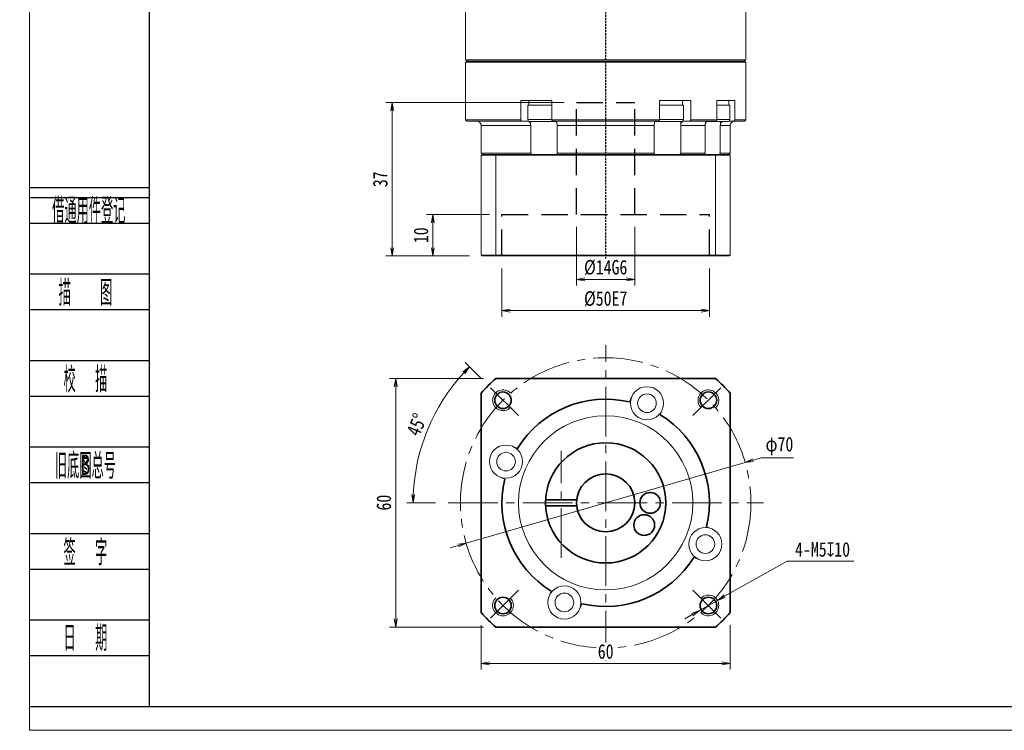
# Model space of a CAD drawing. Header units: millimetres. Extents: x -14 to 473, y -15 to 327.
# Tile 1 of 6: x -14 to 223, y -15 to 156. Entities that reach past the tile are written whole.
import ezdxf
from ezdxf.enums import TextEntityAlignment as Align

# ---------------------------------------------------------------- set-up
doc = ezdxf.new("R2010")
doc.units = ezdxf.units.MM
for name, pattern in [('DASHED', [0.75, 0.5, -0.25]), ('DASHED2', [9.525, 6.35, -3.175]), ('点画线', [18, 12, -2, 2, -2])]:
    doc.linetypes.add(name, pattern=pattern)
for name, color, linetype in [('2细线层', 4, 'Continuous'), ('4虚线层', 6, 'DASHED2'), ('6文字层', 3, 'Continuous')]:
    doc.layers.add(name, color=color, linetype=linetype)
for name, color, linetype, lineweight in [('EB0_1', 7, 'Continuous', 35), ('中心线层', 1, '点画线', 18), ('图框_外框线', 7, 'Continuous', 18), ('尺寸线层', 3, 'Continuous', 18), ('粗实线层', 7, 'Continuous', 35), ('细实线层', 7, 'Continuous', 18)]:
    doc.layers.add(name, color=color, linetype=linetype, lineweight=lineweight)
doc.styles.add('PC_TEXTSTYLE', font='ISOCP.SHX', dxfattribs={"width": 0.707, "bigfont": 'GBCBIG.SHX'})
doc.styles.get("Standard").update_dxf_attribs({"font": 'SimSun.ttf'})
doc.styles.add('宋体', font='SimSun.ttf', dxfattribs={"width": 0.8})
doc.dimstyles.new('A水平标注$0', dxfattribs={"dimtxt": 3.5, "dimasz": 2, "dimexe": 1.5, "dimexo": 3, "dimgap": 1.1, "dimtad": 1, "dimtoh": 1, "dimdec": 4, "dimdsep": 46, "dimtxsty": '宋体', "dimblk": 'OPEN', "dimcen": 3, "dimclrd": 3, "dimclre": 3, "dimclrt": 6, "dimadec": 0, "dimazin": 0, "dimtm": 1e-09, "dimtfac": 1, "dimtdec": 4, "dimtix": 1, "dimtmove": 0, "dimatfit": 3, "dimldrblk": 'OPEN', "dimfxl": 0, "dimlwd": 13, "dimlwe": 13, "dimarcsym": 0})
doc.dimstyles.new('D直径标注φ25', dxfattribs={"dimtxt": 3.5, "dimasz": 2, "dimexe": 1, "dimexo": 3, "dimtad": 1, "dimtoh": 1, "dimdec": 1, "dimdsep": 46, "dimtxsty": '宋体', "dimblk": 'OPEN', "dimcen": 3, "dimclrd": 3, "dimclre": 3, "dimclrt": 130, "dimadec": 0, "dimazin": 0, "dimtm": 1e-09, "dimtfac": 1, "dimtdec": 1, "dimtmove": 0, "dimatfit": 0, "dimldrblk": 'OPEN', "dimfxl": 0, "dimlwd": 13, "dimlwe": 13, "dimarcsym": 0})
doc.dimstyles.new('螺孔(M8-7H)', dxfattribs={"dimtxt": 3.5, "dimasz": 2, "dimexe": 1.25, "dimexo": 3, "dimtad": 1, "dimtoh": 1, "dimdec": 4, "dimdsep": 46, "dimtxsty": '宋体', "dimblk": 'OPEN', "dimcen": 3, "dimclrd": 3, "dimclre": 3, "dimclrt": 2, "dimadec": 0, "dimazin": 0, "dimtm": 1e-09, "dimtfac": 1, "dimtdec": 4, "dimtmove": 0, "dimatfit": 3, "dimldrblk": 'OPEN', "dimfxl": 0, "dimlwd": 9, "dimlwe": 9, "dimarcsym": 0})

# ---------------------------------------------------------------- blocks, each defined once
blk = doc.blocks.new('_Open')
at = {"color": 0, "linetype": 'ByBlock', "lineweight": -2}
for p, q in [((-1, 0.17), (0, 0)), ((-1, -0.17), (0, 0)), ((0, 0), (-1, 0))]:
    blk.add_line(p, q, dxfattribs=at)
blk = doc.blocks.new('*D6')
at = {"layer": 'Defpoints', "color": 0, "transparency": 16777216}
for p in [(100.67, 69.5), (76.52, 9.5), (100.67, 9.5)]:
    blk.add_point(p, dxfattribs=at)
at = {"layer": '尺寸线层', "color": 3, "lineweight": 13, "transparency": 16777216}
for p, q in [((97.67, 69.5), (75.02, 69.5)), ((76.52, 67.5), (76.52, 11.5)), ((97.67, 9.5), (75.02, 9.5))]:
    blk.add_line(p, q, dxfattribs=at)
at = {"layer": '尺寸线层', "color": 3, "lineweight": 13, "transparency": 16777216, "xscale": 2, "yscale": 2, "zscale": 2}
for p, rotation in [((76.52, 69.5), 90), ((76.52, 9.5), 270)]:
    blk.add_blockref('_Open', p, dxfattribs=dict(at, rotation=rotation))
at = {"layer": '尺寸线层', "color": 6, "transparency": 16777216, "insert": (73.67, 39.56), "char_height": 3.5, "attachment_point": 5, "rotation": 90, "style": '宋体', "bg_fill": 3, "box_fill_scale": 1.1, "bg_fill_color": 256, "bg_fill_true_color": 13158600, "bg_fill_transparency": 0}
blk.add_mtext('60', dxfattribs=at)
blk = doc.blocks.new('*D7')
at = {"layer": 'Defpoints', "color": 0, "transparency": 16777216}
for p in [(99.35, 67.28), (86.93, 62.71), (106.09, 60.54), (89.13, 39.5), (165.13, 39.5)]:
    blk.add_point(p, dxfattribs=at)
at = {"layer": '尺寸线层', "color": 3, "lineweight": 13, "transparency": 16777216}
for p, q in [((97.23, 69.4), (93.24, 73.38)), ((86.13, 39.5), (79.21, 39.5))]:
    blk.add_line(p, q, dxfattribs=at)
blk.add_arc((127.13, 39.5), 46.42, 137.4688, 177.5312, dxfattribs=at)
at = {"layer": '尺寸线层', "color": 3, "lineweight": 13, "transparency": 16777216, "xscale": 2, "yscale": 2, "zscale": 2}
for p, rotation in [((94.3, 72.32), 46.23442076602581), ((80.71, 39.5), 268.7655792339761)]:
    blk.add_blockref('_Open', p, dxfattribs=dict(at, rotation=rotation))
at = {"layer": '尺寸线层', "color": 6, "transparency": 16777216, "insert": (81.61, 58.35), "char_height": 3.5, "attachment_point": 5, "rotation": 67.5, "style": '宋体', "bg_fill": 3, "box_fill_scale": 1.1, "bg_fill_color": 256, "bg_fill_true_color": 13158600, "bg_fill_transparency": 0}
blk.add_mtext('45°', dxfattribs=at)
blk = doc.blocks.new('*D8')
at = {"layer": 'Defpoints', "color": 0, "transparency": 16777216}
for p in [(160.74, 49.24), (93.51, 29.76)]:
    blk.add_point(p, dxfattribs=at)
at = {"layer": '尺寸线层', "color": 3, "lineweight": 13, "transparency": 16777216}
for p, q in [((162.67, 49.8), (164.59, 50.35)), ((164.59, 50.35), (172.42, 50.35)), ((93.51, 29.76), (160.74, 49.24)), ((91.59, 29.2), (89.67, 28.64))]:
    blk.add_line(p, q, dxfattribs=at)
at = {"layer": '尺寸线层', "color": 3, "lineweight": 13, "transparency": 16777216, "xscale": 2, "yscale": 2, "zscale": 2}
for p, rotation in [((160.74, 49.24), 196.1615787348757), ((93.51, 29.76), 16.16157873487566)]:
    blk.add_blockref('_Open', p, dxfattribs=dict(at, rotation=rotation))
at = {"layer": '尺寸线层', "color": 130, "transparency": 16777216, "insert": (169, 53.18), "char_height": 3.5, "attachment_point": 5, "style": '宋体', "bg_fill": 3, "box_fill_scale": 1.1, "bg_fill_color": 256, "bg_fill_true_color": 13158600, "bg_fill_transparency": 0}
blk.add_mtext('φ70', dxfattribs=at)
blk = doc.blocks.new('*D31')
at = {"layer": 'Defpoints', "color": 0, "transparency": 16777216}
for p in [(97.13, 13.04), (157.13, 13.04), (157.13, 0.79)]:
    blk.add_point(p, dxfattribs=at)
at = {"layer": '尺寸线层', "color": 3, "lineweight": 13, "transparency": 16777216}
for p, q in [((97.13, 10.04), (97.13, -0.71)), ((157.13, 10.04), (157.13, -0.71)), ((99.13, 0.79), (155.13, 0.79))]:
    blk.add_line(p, q, dxfattribs=at)
at = {"layer": '尺寸线层', "color": 3, "lineweight": 13, "transparency": 16777216, "xscale": 2, "yscale": 2, "zscale": 2, "rotation": 180}
blk.add_blockref('_Open', (97.13, 0.79), dxfattribs=at)
at = {"layer": '尺寸线层', "color": 3, "lineweight": 13, "transparency": 16777216, "xscale": 2, "yscale": 2, "zscale": 2}
blk.add_blockref('_Open', (157.13, 0.79), dxfattribs=at)
at = {"layer": '尺寸线层', "color": 6, "transparency": 16777216, "insert": (127.13, 3.64), "char_height": 3.5, "attachment_point": 5, "style": '宋体', "bg_fill": 3, "box_fill_scale": 1.1, "bg_fill_color": 256, "bg_fill_true_color": 13158600, "bg_fill_transparency": 0}
blk.add_mtext('60', dxfattribs=at)
blk = doc.blocks.new('*D32')
at = {"color": 3, "lineweight": 9, "transparency": 16777216}
for p, q in [((170.89, 25.47), (155.8, 16.96)), ((186.91, 25.47), (170.89, 25.47)), ((149.7, 13.52), (154.05, 15.98)), ((147.96, 12.54), (146.21, 11.56))]:
    blk.add_line(p, q, dxfattribs=at)
at = {"layer": 'Defpoints', "color": 0, "transparency": 16777216}
for p in [(154.05, 15.98), (149.7, 13.52)]:
    blk.add_point(p, dxfattribs=at)
at = {"color": 3, "lineweight": 9, "transparency": 16777216, "xscale": 2, "yscale": 2, "zscale": 2}
for p, rotation in [((154.05, 15.98), 209.407700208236), ((149.7, 13.52), 29.40770020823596)]:
    blk.add_blockref('_Open', p, dxfattribs=dict(at, rotation=rotation))
at = {"color": 2, "transparency": 16777216, "insert": (179.4, 28.25), "char_height": 3.5, "attachment_point": 5, "style": '宋体', "bg_fill": 3, "box_fill_scale": 1.1, "bg_fill_color": 256, "bg_fill_true_color": 13158600, "bg_fill_transparency": 0}
blk.add_mtext('4-M5{\\famgdt|b0|i0|c0|p0;x}{10}', dxfattribs=at)
blk = doc.blocks.new('*D34')
at = {"layer": 'Defpoints', "color": 0, "transparency": 16777216}
for p in [(102.13, 99.04), (152.13, 99.04), (152.13, 85.86)]:
    blk.add_point(p, dxfattribs=at)
at = {"layer": '尺寸线层', "color": 3, "lineweight": 13, "transparency": 16777216}
for p, q in [((102.13, 96.04), (102.13, 84.36)), ((152.13, 96.04), (152.13, 84.36)), ((104.13, 85.86), (150.13, 85.86))]:
    blk.add_line(p, q, dxfattribs=at)
at = {"layer": '尺寸线层', "color": 3, "lineweight": 13, "transparency": 16777216, "xscale": 2, "yscale": 2, "zscale": 2, "rotation": 180}
blk.add_blockref('_Open', (102.13, 85.86), dxfattribs=at)
at = {"layer": '尺寸线层', "color": 3, "lineweight": 13, "transparency": 16777216, "xscale": 2, "yscale": 2, "zscale": 2}
blk.add_blockref('_Open', (152.13, 85.86), dxfattribs=at)
at = {"layer": '尺寸线层', "color": 6, "transparency": 16777216, "insert": (127.13, 88.71), "char_height": 3.5, "attachment_point": 5, "style": '宋体', "bg_fill": 3, "box_fill_scale": 1.1, "bg_fill_color": 256, "bg_fill_true_color": 13158600, "bg_fill_transparency": 0}
blk.add_mtext('%%C50E7', dxfattribs=at)
blk = doc.blocks.new('*D35')
at = {"layer": 'Defpoints', "color": 0, "transparency": 16777216}
for p in [(120.13, 109.04), (134.13, 109.04), (134.13, 93.4)]:
    blk.add_point(p, dxfattribs=at)
at = {"layer": '尺寸线层', "color": 3, "lineweight": 13, "transparency": 16777216}
for p, q in [((120.13, 106.04), (120.13, 91.9)), ((134.13, 106.04), (134.13, 91.9)), ((122.13, 93.4), (132.13, 93.4))]:
    blk.add_line(p, q, dxfattribs=at)
at = {"layer": '尺寸线层', "color": 3, "lineweight": 13, "transparency": 16777216, "xscale": 2, "yscale": 2, "zscale": 2, "rotation": 180}
blk.add_blockref('_Open', (120.13, 93.4), dxfattribs=at)
at = {"layer": '尺寸线层', "color": 3, "lineweight": 13, "transparency": 16777216, "xscale": 2, "yscale": 2, "zscale": 2}
blk.add_blockref('_Open', (134.13, 93.4), dxfattribs=at)
at = {"layer": '尺寸线层', "color": 6, "transparency": 16777216, "insert": (127.13, 96.25), "char_height": 3.5, "attachment_point": 5, "style": '宋体', "bg_fill": 3, "box_fill_scale": 1.1, "bg_fill_color": 256, "bg_fill_true_color": 13158600, "bg_fill_transparency": 0}
blk.add_mtext('%%C14G6', dxfattribs=at)
blk = doc.blocks.new('*D36')
at = {"layer": 'Defpoints', "color": 0, "transparency": 16777216}
for p in [(102.13, 109.04), (85.48, 99.04), (97.33, 99.04)]:
    blk.add_point(p, dxfattribs=at)
at = {"layer": '尺寸线层', "color": 3, "lineweight": 13, "transparency": 16777216}
for p, q in [((99.13, 109.04), (83.98, 109.04)), ((85.48, 107.04), (85.48, 101.04)), ((94.33, 99.04), (83.98, 99.04))]:
    blk.add_line(p, q, dxfattribs=at)
at = {"layer": '尺寸线层', "color": 3, "lineweight": 13, "transparency": 16777216, "xscale": 2, "yscale": 2, "zscale": 2}
for p, rotation in [((85.48, 109.04), 90), ((85.48, 99.04), 270)]:
    blk.add_blockref('_Open', p, dxfattribs=dict(at, rotation=rotation))
at = {"layer": '尺寸线层', "color": 6, "transparency": 16777216, "insert": (82.63, 104.04), "char_height": 3.5, "attachment_point": 5, "rotation": 90, "style": '宋体', "bg_fill": 3, "box_fill_scale": 1.1, "bg_fill_color": 256, "bg_fill_true_color": 13158600, "bg_fill_transparency": 0}
blk.add_mtext('10', dxfattribs=at)
blk = doc.blocks.new('*D37')
at = {"layer": 'Defpoints', "color": 0, "transparency": 16777216}
for p in [(120.13, 136.04), (75.66, 99.04), (97.33, 99.04)]:
    blk.add_point(p, dxfattribs=at)
at = {"layer": '尺寸线层', "color": 3, "lineweight": 13, "transparency": 16777216}
for p, q in [((117.13, 136.04), (74.16, 136.04)), ((75.66, 134.04), (75.66, 101.04)), ((94.33, 99.04), (74.16, 99.04))]:
    blk.add_line(p, q, dxfattribs=at)
at = {"layer": '尺寸线层', "color": 3, "lineweight": 13, "transparency": 16777216, "xscale": 2, "yscale": 2, "zscale": 2}
for p, rotation in [((75.66, 136.04), 90), ((75.66, 99.04), 270)]:
    blk.add_blockref('_Open', p, dxfattribs=dict(at, rotation=rotation))
at = {"layer": '尺寸线层', "color": 6, "transparency": 16777216, "insert": (72.81, 117.54), "char_height": 3.5, "attachment_point": 5, "rotation": 90, "style": '宋体', "bg_fill": 3, "box_fill_scale": 1.1, "bg_fill_color": 256, "bg_fill_true_color": 13158600, "bg_fill_transparency": 0}
blk.add_mtext('37', dxfattribs=at)

msp = doc.modelspace()

# ---------------------------------------------------------------- linework, layer by layer
at = {"color": 1, "linetype": 'DASHED'}
msp.add_line((127.12749, 94.49228), (127.12749, 213.04398), dxfattribs=at)
at = {"color": 7, "linetype": 'Continuous', "lineweight": 15}
for p, q in [((160.87749, 146.34398), (93.37749, 146.34398)), ((93.37749, 145.74398), (127.12749, 145.74398)), ((93.67749, 146.04398), (160.57749, 146.04398)), ((127.12749, 146.04398), (93.67749, 146.04398)), ((160.57749, 146.04398), (127.12749, 146.04398)), ((127.12749, 145.74398), (160.87749, 145.74398)), ((106.6407, 136.54398), (106.6407, 131.84398)), ((106.6407, 136.54398), (109.73385, 136.54398)), ((111.87749, 135.44398), (108.37749, 135.44398)), ((110.77649, 136.54398), (109.73385, 136.54398)), ((110.77649, 136.54398), (114.14341, 136.54398)), ((114.14341, 135.44398), (111.87749, 135.44398)), ((114.14341, 131.84398), (114.14341, 136.54398)), ((140.11156, 136.54398), (140.11156, 131.84398)), ((140.11156, 136.54398), (143.47848, 136.54398)), ((145.40857, 135.44398), (140.11156, 135.44398)), ((144.52112, 136.54398), (143.47848, 136.54398)), ((144.52112, 136.54398), (147.61428, 136.54398)), ((145.87749, 135.44398), (145.40857, 135.44398)), ((147.61428, 131.84398), (147.61428, 136.54398)), ((153.94826, 136.54398), (153.94826, 131.84398)), ((153.94826, 136.54398), (156.05021, 136.54398)), ((157.04126, 135.44398), (153.94826, 135.44398)), ((156.65218, 136.54398), (156.05021, 136.54398)), ((156.65218, 136.54398), (158.27995, 136.54398)), ((158.27995, 131.84398), (158.27995, 136.54398)), ((106.6407, 131.84398), (93.37749, 131.84398)), ((93.67749, 131.54398), (106.83374, 131.54398)), ((97.12749, 130.54398), (109.05462, 130.54398)), ((106.83374, 131.54398), (108.41038, 131.54398)), ((111.87749, 131.94398), (108.37749, 131.94398)), ((108.87749, 131.44398), (111.87749, 131.44398)), ((109.00482, 131.44398), (109.00482, 130.92736)), ((109.05462, 130.54398), (109.05462, 123.84398)), ((114.14341, 131.94398), (111.87749, 131.94398)), ((111.87749, 131.44398), (114.87749, 131.44398)), ((140.11156, 131.84398), (114.14341, 131.84398)), ((114.24612, 131.54398), (140.00885, 131.54398)), ((115.42678, 130.54398), (138.82819, 130.54398)), ((115.42678, 123.84398), (115.42678, 130.54398)), ((138.82819, 130.54398), (138.82819, 123.84398)), ((139.37749, 131.44398), (144.97556, 131.44398)), ((145.40857, 131.94398), (140.11156, 131.94398)), ((144.97556, 131.44398), (145.37749, 131.44398)), ((145.20035, 123.84398), (145.20035, 130.54398)), ((145.20035, 130.54398), (151.07267, 130.54398)), ((145.25015, 131.44398), (145.25015, 130.92736)), ((145.87749, 131.94398), (145.40857, 131.94398)), ((145.84459, 131.54398), (147.42124, 131.54398)), ((147.42124, 131.54398), (153.7182, 131.54398)), ((153.94826, 131.84398), (147.61428, 131.84398)), ((151.07267, 130.54398), (151.07267, 123.84398)), ((151.48625, 131.44398), (156.54126, 131.44398)), ((157.04126, 131.94398), (153.94826, 131.94398)), ((154.75163, 123.84398), (154.75163, 130.54398)), ((154.75163, 130.54398), (157.12749, 130.54398)), ((154.82384, 131.44398), (154.82384, 130.92736)), ((156.84126, 131.54398), (157.99775, 131.54398)), ((157.99775, 131.54398), (160.57749, 131.54398)), ((160.87749, 131.84398), (158.27995, 131.84398)), ((109.05462, 123.84398), (97.12749, 123.84398)), ((100.74567, 123.54398), (97.32749, 123.54398)), ((153.5093, 123.54398), (100.74567, 123.54398)), ((138.82819, 123.84398), (115.42678, 123.84398)), ((151.07267, 123.84398), (145.20035, 123.84398)), ((156.92749, 123.54398), (153.5093, 123.54398)), ((157.12749, 123.84398), (154.75163, 123.84398)), ((97.12749, 123.34398), (100.66997, 123.34398)), ((97.12749, 123.34398), (97.12749, 99.24398)), ((100.66997, 123.34398), (100.66997, 99.24398)), ((100.66997, 123.34398), (153.585, 123.34398)), ((153.585, 123.34398), (157.12749, 123.34398)), ((153.585, 123.34398), (153.585, 99.24398)), ((157.12749, 123.34398), (157.12749, 99.24398)), ((100.66997, 99.24398), (97.12749, 99.24398)), ((97.32749, 99.04398), (100.74567, 99.04398)), ((153.585, 99.24398), (100.66997, 99.24398)), ((100.74567, 99.04398), (153.5093, 99.04398)), ((153.5093, 99.04398), (156.92749, 99.04398)), ((157.12749, 99.24398), (153.585, 99.24398))]:
    msp.add_line(p, q, dxfattribs=at)
for centre, radius, start, end in [((96.12749, 130.54398), 1, 0, 90), ((108.87749, 131.94398), 0.5, 180, 270), ((114.87749, 131.94398), 0.5, 270, 302.4574441), ((139.37749, 131.94398), 0.5, 241.6040712, 270), ((145.37749, 131.94398), 0.5, 270, 0), ((156.54126, 131.94398), 0.5, 270, 0), ((158.12749, 130.54398), 1, 90, 180)]:
    msp.add_arc(centre, radius, start, end, dxfattribs=at)
for points in [[(93.37749, 146.34398), (93.37749, 174.74398)], [(160.87749, 174.74398), (160.87749, 146.34398)], [(93.67749, 146.04398), (93.37749, 146.34398)], [(93.37749, 145.74398), (93.67749, 146.04398)], [(93.37749, 131.84398), (93.37749, 145.74398)], [(160.87749, 146.34398), (160.57749, 146.04398)], [(160.57749, 146.04398), (160.87749, 145.74398)], [(160.87749, 145.74398), (160.87749, 131.84398)], [(108.37749, 131.94398), (108.37749, 135.44398)], [(108.57749, 135.44398), (108.57749, 136.54398)], [(145.67749, 136.54398), (145.67749, 135.44398)], [(145.87749, 135.44398), (145.87749, 131.94398)], [(156.84126, 136.54398), (156.84126, 135.44398)], [(157.04126, 135.44398), (157.04126, 131.94398)], [(93.67749, 131.54398), (93.37749, 131.84398)], [(97.12749, 123.84398), (97.12749, 130.54398)], [(106.83374, 131.54398), (106.6407, 131.84398)], [(109.00482, 130.92736), (109.05462, 130.54398)], [(114.14341, 131.84398), (114.24612, 131.54398)], [(115.42678, 130.54398), (115.40133, 130.92736)], [(138.85364, 130.92736), (138.82819, 130.54398)], [(140.00885, 131.54398), (140.11156, 131.84398)], [(145.20035, 130.54398), (145.25015, 130.92736)], [(147.61428, 131.84398), (147.42124, 131.54398)], [(151.13081, 130.92736), (151.07267, 130.54398)], [(153.7182, 131.54398), (153.94826, 131.84398)], [(154.75163, 130.54398), (154.82384, 130.92736)], [(157.12749, 130.54398), (157.12749, 123.84398)], [(158.27995, 131.84398), (157.99775, 131.54398)], [(160.87749, 131.84398), (160.57749, 131.54398)], [(97.42749, 123.54398), (97.12749, 123.84398)], [(97.12749, 123.34398), (97.32749, 123.54398)], [(100.66997, 123.34398), (100.74567, 123.54398)], [(109.26236, 123.54398), (109.05462, 123.84398)], [(115.42678, 123.84398), (115.51265, 123.54398)], [(138.74232, 123.54398), (138.82819, 123.84398)], [(145.20035, 123.84398), (144.99261, 123.54398)], [(150.85358, 123.54398), (151.07267, 123.84398)], [(153.585, 123.34398), (153.5093, 123.54398)], [(154.75163, 123.84398), (154.46218, 123.54398)], [(157.12749, 123.84398), (156.82749, 123.54398)], [(156.92749, 123.54398), (157.12749, 123.34398)], [(97.32749, 99.04398), (97.12749, 99.24398)], [(100.74567, 99.04398), (100.66997, 99.24398)], [(153.5093, 99.04398), (153.585, 99.24398)], [(157.12749, 99.24398), (156.92749, 99.04398)]]:
    msp.add_open_spline(points, degree=1, dxfattribs=at)
for points, knots in [([(108.41038, 131.54398), (108.43502, 131.54263), (108.53176, 131.53731), (108.69744, 131.45981), (108.87624, 131.26129), (108.96775, 131.0602), (109.00063, 130.94239), (109.00482, 130.92736)], [0, 0, 0, 0, 0.0898846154, 0.3530449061, 0.6161572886, 0.8790264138, 0.9174460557, 0.9174460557, 0.9174460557, 0.9174460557]), ([(115.40133, 130.92736), (115.38311, 131.02689), (115.34662, 131.2261), (115.25298, 131.43528), (115.16133, 131.53288), (115.104, 131.54122), (115.08504, 131.54398)], [0, 0, 0, 0, 0.2094481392, 0.4192300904, 0.6292069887, 0.7329719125, 0.7329719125, 0.7329719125, 0.7329719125]), ([(139.16993, 131.54398), (139.15682, 131.54263), (139.10535, 131.53731), (139.01719, 131.45981), (138.92205, 131.26129), (138.87336, 131.0602), (138.85587, 130.94239), (138.85364, 130.92736)], [0, 0, 0, 0, 0.0718302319, 0.2821316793, 0.4923948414, 0.7024636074, 0.7331662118, 0.7331662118, 0.7331662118, 0.7331662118]), ([(145.25015, 130.92736), (145.28439, 131.02685), (145.35294, 131.22603), (145.5289, 131.43522), (145.70116, 131.53287), (145.80893, 131.54122), (145.84459, 131.54398)], [0, 0, 0, 0, 0.2619701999, 0.5244550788, 0.7871838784, 0.9171158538, 0.9171158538, 0.9171158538, 0.9171158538]), ([(151.83923, 131.54398), (151.80987, 131.54263), (151.69457, 131.53731), (151.49713, 131.45981), (151.28404, 131.26129), (151.17498, 131.0602), (151.1358, 130.94239), (151.13081, 130.92736)], [0, 0, 0, 0, 0.098305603, 0.386120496, 0.673882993, 0.961379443, 1.003398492, 1.003398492, 1.003398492, 1.003398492]), ([(154.82384, 130.92736), (154.87448, 131.02512), (154.97584, 131.2208), (155.15976, 131.39502), (155.2821, 131.43654), (155.30403, 131.44398)], [0, 0, 0, 0, 0.3267769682, 0.6540747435, 0.7255650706, 0.7255650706, 0.7255650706, 0.7255650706])]:
    msp.add_open_spline(points, degree=3, knots=knots, dxfattribs=at)
at = {"layer": '2细线层'}
for p, q in [((-11.64354, 115.57026), (17.08331, 115.57026)), ((-11.64354, 113.11619), (17.08331, 113.11619)), ((-11.64354, 106.98102), (17.08331, 106.98102)), ((-11.64354, 94.71067), (17.08331, 94.71067)), ((-11.64354, 86.12143), (17.08331, 86.12143)), ((-11.64354, 73.85108), (17.08331, 73.85108)), ((-11.64354, 65.26183), (17.08331, 65.26183)), ((-11.64354, 52.99149), (17.08331, 52.99149)), ((-11.64354, 44.40224), (17.08331, 44.40224)), ((-11.64354, 32.1319), (17.08331, 32.1319)), ((-11.64354, 23.54265), (17.08331, 23.54265)), ((-11.64354, 11.27231), (17.08331, 11.27231)), ((-11.64354, 2.68306), (17.08331, 2.68306)), ((-11.64354, -9.58729), (17.08331, -9.58729))]:
    msp.add_line(p, q, dxfattribs=at)
at = {"layer": '4虚线层', "color": 6}
for p, q in [((120.12749, 136.04398), (134.12749, 136.04398)), ((120.12749, 109.04398), (120.12749, 136.04398)), ((134.12749, 109.04398), (134.12749, 136.04398)), ((102.12749, 109.04398), (152.12749, 109.04398)), ((102.12749, 99.04398), (102.12749, 109.04398)), ((152.12749, 99.04398), (152.12749, 109.04398))]:
    msp.add_line(p, q, dxfattribs=at)
at = {"layer": 'EB0_1', "linetype": 'Continuous', "lineweight": 35}
for p, q in [((153.585, 69.49944), (100.66997, 69.49944)), ((97.12749, 65.95695), (97.12749, 13.04193)), ((157.12749, 13.04193), (157.12749, 65.95695)), ((100.66997, 9.49944), (153.585, 9.49944))]:
    msp.add_line(p, q, dxfattribs=at)
at = {"layer": 'EB0_1'}
for p, q in [((112.6469, 40.24944), (120.16778, 40.24944)), ((112.6469, 38.74944), (120.16778, 38.74944))]:
    msp.add_line(p, q, dxfattribs=at)
for centre, radius in [((127.12749, 39.49944), 14.5), ((127.12749, 39.49944), 7), ((137.84763, 39.49944), 2.5), ((136.41141, 34.13937), 2.5)]:
    msp.add_circle(centre, radius, dxfattribs=at)
for radius, start, end in [(40, 131.4096221, 138.5903779), (40, 41.4096221, 48.5903779), (25, 76.7068962, 148.2931038), (25, 346.7068962, 58.2931038), (25, 166.7068962, 238.2931038), (25, 256.7068962, 328.2931038), (40, 221.4096221, 228.5903779), (40, 311.4096221, 318.5903779)]:
    msp.add_arc((127.12749, 39.49944), radius, start, end, dxfattribs=at)
at = {"layer": '中心线层'}
for p, q in [((127.12749, 1.49944), (127.12749, 77.49944)), ((116.40734, 26.24944), (116.40734, 52.06944)), ((89.12749, 39.49944), (165.12749, 39.49944))]:
    msp.add_line(p, q, dxfattribs=at)
at = {"layer": '中心线层', "linetype": '点画线', "lineweight": 18}
for p, q in [((106.0876, 60.53932), (99.35076, 67.27616)), ((148.16737, 60.53932), (154.90421, 67.27616)), ((106.0876, 18.45956), (99.35076, 11.72271)), ((148.16737, 18.45956), (154.90421, 11.72271))]:
    msp.add_line(p, q, dxfattribs=at)
msp.add_circle((127.12749, 39.49944), 35, dxfattribs=at)
at = {"layer": '粗实线层'}
for centre in [(102.37875, 64.24818), (151.87622, 64.24818), (102.37875, 14.7507), (151.87622, 14.7507)]:
    msp.add_circle(centre, 2, dxfattribs=at)
at = {"layer": '粗实线层', "lineweight": 18}
for centre, start, end in [((102.37875, 64.24818), 42.9532869, 315), ((151.87622, 64.24818), 312.9532869, 225), ((151.87622, 14.7507), 222.9532869, 135), ((102.37875, 14.7507), 132.9532869, 45)]:
    msp.add_arc(centre, 2.5, start, end, dxfattribs=at)
at = {"layer": '细实线层'}
for p, q in [((133.38174, 65.05104), (132.8758, 63.8296)), ((140.77277, 61.98957), (140.26684, 60.76814)), ((104.63735, 53.14473), (105.85879, 52.63879)), ((101.57589, 45.75369), (102.79732, 45.24775)), ((152.67909, 33.24519), (151.45765, 33.75112)), ((149.61762, 25.85415), (148.39618, 26.36009)), ((113.4822, 17.00931), (113.98813, 18.23074)), ((120.87324, 13.94784), (121.37917, 15.16928))]:
    msp.add_line(p, q, dxfattribs=at)
for centre, radius in [((137.07725, 63.52031), 4), ((137.07725, 63.52031), 2.25), ((127.12749, 39.49944), 21), ((103.10662, 49.44921), 4), ((103.10662, 49.44921), 2.25), ((151.14835, 29.54967), 4), ((151.14835, 29.54967), 2.25), ((117.17772, 15.47857), 4), ((117.17772, 15.47857), 2.25)]:
    msp.add_circle(centre, radius, dxfattribs=at)

# ---------------------------------------------------------------- texts
at = {"layer": '6文字层', "color": 3, "style": 'PC_TEXTSTYLE'}
for s, width, p in [('借通用件登记', 0.667, (2.56411, 110.21129)), ('描   图', 0.6667, (1.74538, 90.41605)), ('校  描', 0.667, (1.74538, 69.55646)), ('旧底图总号', 0.667, (1.74538, 48.69687)), ('签  字', 0.667, (1.74538, 27.83727)), ('日  期', 0.667, (1.75303, 7.10015))]:
    msp.add_text(s, height=6.135174, dxfattribs=dict(at, width=width)).set_placement(p, align=Align.MIDDLE)
at = {"layer": '6文字层', "width": 0.707}
msp.add_text('B', height=4.90814, dxfattribs=at).set_placement((1.74538, 48.69687), align=Align.MIDDLE)

# ---------------------------------------------------------------- next in the draw order: dimensions: what is measured, and where the dimension line sits
at = {"layer": '尺寸线层'}
dim = msp.add_linear_dim(base=(76.51922, 9.49944), p1=(100.66997, 69.49944), p2=(100.66997, 9.49944), angle=270, dimstyle='A水平标注$0', override={"dimblk": 'Open', "dimtfill": 1, "dimtfillclr": 256}, dxfattribs=at)
dim.commit()
dim.dimension.update_dxf_attribs({"geometry": '*D6', "text_midpoint": (76.51922, 39.55894), "dimtype": 160})

# ---------------------------------------------------------------- next in the draw order: dimensions: what is measured, and where the dimension line sits
dim = msp.add_angular_dim_2l(base=(86.92771, 62.70879), line1=((106.0876, 60.53932), (99.35076, 67.27616)), line2=((89.12749, 39.49944), (165.12749, 39.49944)), dimstyle='A水平标注$0', override={"dimblk": 'Open', "dimtfill": 1, "dimtfillclr": 256}, dxfattribs=at)
dim.commit()
dim.dimension.update_dxf_attribs({"geometry": '*D7', "text_midpoint": (81.60914, 58.35376)})

# ---------------------------------------------------------------- next in the draw order: dimensions: what is measured, and where the dimension line sits
dim = msp.add_diameter_dim_2p(p1=(93.51067, 29.75729), p2=(160.74431, 49.24159), dimstyle='D直径标注φ25', override={"dimgap": 1, "dimpost": 'φ<>'}, dxfattribs=at)
dim.commit()
dim.dimension.update_dxf_attribs({"geometry": '*D8', "text_midpoint": (169.0041, 50.35498), "dimtype": 163})

# ---------------------------------------------------------------- next in the draw order: linework, layer by layer
at = {"layer": '图框_外框线', "color": 3}
msp.add_lwpolyline([(-11.76973, -15.35789), (472.96142, -15.35789), (472.96142, 327.41628), (-11.76973, 327.41628)], close=True, dxfattribs=at)
at = {"layer": '图框_外框线', "color": 3, "lineweight": 25}
msp.add_lwpolyline([(17.08331, -9.58729), (467.19081, -9.58729), (467.19081, 321.64567), (17.08331, 321.64567)], close=True, dxfattribs=at)

# ---------------------------------------------------------------- next in the draw order: dimensions: what is measured, and where the dimension line sits
at = {"layer": '尺寸线层'}
dim = msp.add_linear_dim(base=(152.12749, 85.85958), p1=(102.12749, 99.04398), p2=(152.12749, 99.04398), text='%%C<>E7', dimstyle='A水平标注$0', override={"dimblk": 'Open', "dimtfill": 1, "dimtfillclr": 256}, dxfattribs=at)
dim.commit()
dim.dimension.update_dxf_attribs({"geometry": '*D34', "text_midpoint": (127.12749, 85.85958), "dimtype": 160})
dim = msp.add_linear_dim(base=(157.12749, 0.79035), p1=(97.12749, 13.04193), p2=(157.12749, 13.04193), dimstyle='A水平标注$0', override={"dimblk": 'Open', "dimtfill": 1, "dimtfillclr": 256}, dxfattribs=at)
dim.commit()
dim.dimension.update_dxf_attribs({"geometry": '*D31', "text_midpoint": (127.12749, 0.79035), "dimtype": 160})

# ---------------------------------------------------------------- next in the draw order: dimensions: what is measured, and where the dimension line sits
dim = msp.add_diameter_dim_2p(p1=(149.69835, 13.52315), p2=(154.05409, 15.97825), text='4-M<>{\\famgdt|b0|i0|c0|p0;x}{10}', dimstyle='螺孔(M8-7H)', override={"dimgap": 1, "dimtad": 1, "dimtih": 0, "dimtoh": 1, "dimdec": 4, "dimlfac": 1, "dimpost": '<>', "dimcen": 0, "dimse1": 0, "dimse2": 0, "dimsd1": 0, "dimsd2": 0, "dimtix": 0, "dimtofl": 1, "dimatfit": 3, "dimtvp": 0.1})
dim.commit()
dim.dimension.update_dxf_attribs({"geometry": '*D32', "text_midpoint": (179.40014, 25.46597), "dimtype": 163})
dim = msp.add_linear_dim(base=(85.4775, 99.04398), p1=(102.12749, 109.04398), p2=(97.32749, 99.04398), angle=90, dimstyle='A水平标注$0', override={"dimblk": 'Open', "dimtfill": 1, "dimtfillclr": 256}, dxfattribs=at)
dim.commit()
dim.dimension.update_dxf_attribs({"geometry": '*D36', "text_midpoint": (85.4775, 104.04398), "dimtype": 160})
dim = msp.add_linear_dim(base=(134.12749, 93.40092), p1=(120.12749, 109.04398), p2=(134.12749, 109.04398), text='%%C<>G6', dimstyle='A水平标注$0', override={"dimblk": 'Open', "dimtfill": 1, "dimtfillclr": 256}, dxfattribs=at)
dim.commit()
dim.dimension.update_dxf_attribs({"geometry": '*D35', "text_midpoint": (127.12749, 93.40092), "dimtype": 160})

# ---------------------------------------------------------------- next in the draw order: dimensions: what is measured, and where the dimension line sits
dim = msp.add_linear_dim(base=(75.66151, 99.04398), p1=(120.12749, 136.04398), p2=(97.32749, 99.04398), angle=90, dimstyle='A水平标注$0', override={"dimblk": 'Open', "dimtfill": 1, "dimtfillclr": 256}, dxfattribs=at)
dim.commit()
dim.dimension.update_dxf_attribs({"geometry": '*D37', "text_midpoint": (75.66151, 117.54398), "dimtype": 160})

doc.saveas('drawing.dxf')
